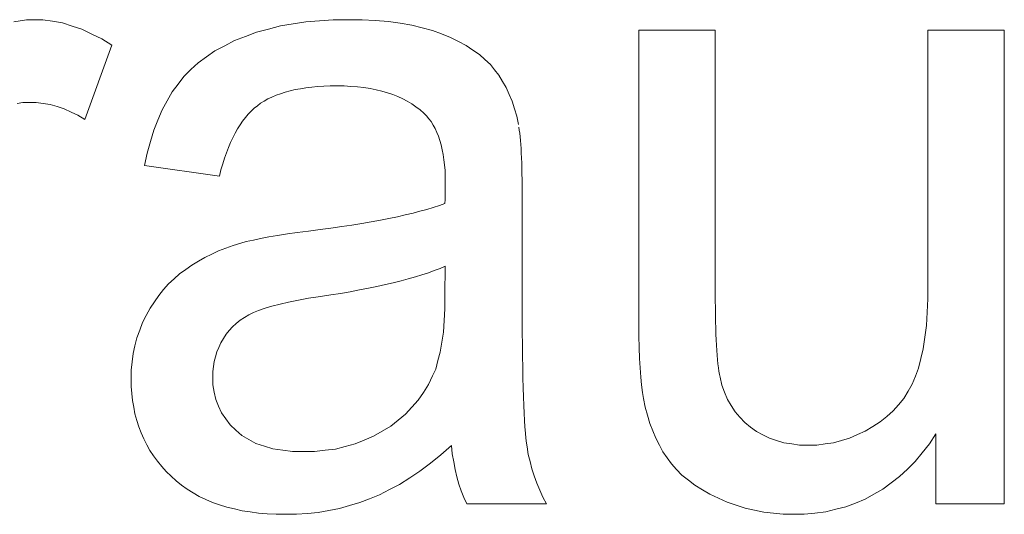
# Model space of a CAD drawing. Extents: x 1101 to 1942, y 41 to 882.
# Tile 46 of 104: x 1275.6 to 1279.37, y 828.59 to 830.48. Entities that reach past the tile are written whole.
import ezdxf

# ---------------------------------------------------------------- set-up
doc = ezdxf.new("R2010")
doc.units = 0
doc.layers.get('0').update_dxf_attribs({"lineweight": 13})
doc.layers.add('Beschriftung', color=7, linetype='Continuous', lineweight=25)

# ---------------------------------------------------------------- blocks, each defined once
blk = doc.blocks.new('Referenz-A03CP7TX1H', base_point=(1202.2632, 90.1338))
at = {"layer": 'Beschriftung', "color": 0, "lineweight": -2}
for p, q in [((1275.5798, 830.4723), (1275.6043, 830.4761)), ((1275.6043, 830.4761), (1275.6287, 830.48)), ((1275.6287, 830.48), (1275.6543, 830.48)), ((1275.6543, 830.48), (1275.6912, 830.48)), ((1275.6912, 830.48), (1275.7284, 830.4738)), ((1275.7284, 830.4738), (1275.7656, 830.4677)), ((1276.697, 830.472), (1276.7493, 830.4759)), ((1276.7493, 830.4759), (1276.8015, 830.48)), ((1276.8015, 830.48), (1276.8571, 830.48)), ((1276.8571, 830.48), (1276.9123, 830.48)), ((1276.9123, 830.48), (1276.9624, 830.4766)), ((1276.9624, 830.4766), (1277.0123, 830.4731)), ((1277.0123, 830.4731), (1277.0572, 830.4663)), ((1275.7656, 830.4677), (1275.8032, 830.4554)), ((1275.8032, 830.4554), (1275.8407, 830.4432)), ((1275.8407, 830.4432), (1275.8785, 830.4248)), ((1276.5081, 830.432), (1276.5537, 830.4439)), ((1276.5537, 830.4439), (1276.5993, 830.456)), ((1276.5993, 830.456), (1276.6481, 830.464)), ((1276.6481, 830.464), (1276.697, 830.472)), ((1277.0572, 830.4663), (1277.1021, 830.4595)), ((1277.1021, 830.4595), (1277.1417, 830.4492)), ((1277.1417, 830.4492), (1277.1814, 830.439)), ((1277.1814, 830.439), (1277.2158, 830.4253)), ((1277.9706, 829.3178), (1277.9706, 830.44)), ((1277.9706, 830.44), (1278.2628, 830.44)), ((1278.2628, 830.44), (1278.2628, 829.4357)), ((1279.0758, 829.4698), (1279.0758, 830.44)), ((1279.0758, 830.44), (1279.3679, 830.44)), ((1279.3679, 830.44), (1279.3679, 828.6279)), ((1275.8785, 830.4248), (1275.9163, 830.4065)), ((1275.9163, 830.4065), (1275.9544, 830.382)), ((1276.3866, 830.3805), (1276.4237, 830.3999)), ((1276.4237, 830.3999), (1276.466, 830.4159)), ((1276.466, 830.4159), (1276.5081, 830.432)), ((1277.2158, 830.4253), (1277.2503, 830.4117)), ((1277.2503, 830.4117), (1277.2802, 830.3963)), ((1275.9544, 830.382), (1275.8521, 830.0979)), ((1276.3171, 830.3383), (1276.3493, 830.3611)), ((1276.3493, 830.3611), (1276.3866, 830.3805)), ((1277.2802, 830.3963), (1277.3101, 830.3809)), ((1277.3101, 830.3809), (1277.3355, 830.3637)), ((1277.3355, 830.3637), (1277.3609, 830.3465)), ((1276.2847, 830.3155), (1276.3171, 830.3383)), ((1277.3609, 830.3465), (1277.3817, 830.3276)), ((1277.3817, 830.3276), (1277.4025, 830.3087)), ((1276.2302, 830.2629), (1276.2575, 830.2892)), ((1276.2575, 830.2892), (1276.2847, 830.3155)), ((1277.4025, 830.3087), (1277.4187, 830.288)), ((1277.4187, 830.288), (1277.435, 830.2673)), ((1276.2079, 830.2332), (1276.2302, 830.2629)), ((1277.435, 830.2673), (1277.4487, 830.2439)), ((1276.1856, 830.2035), (1276.2079, 830.2332)), ((1276.6554, 830.2123), (1276.6365, 830.2076)), ((1276.6761, 830.2159), (1276.6554, 830.2123)), ((1276.6968, 830.2195), (1276.6761, 830.2159)), ((1276.7191, 830.2218), (1276.6968, 830.2195)), ((1276.7415, 830.2242), (1276.7191, 830.2218)), ((1276.7655, 830.2253), (1276.7415, 830.2242)), ((1276.7896, 830.2265), (1276.7655, 830.2253)), ((1276.8153, 830.2265), (1276.7896, 830.2265)), ((1276.8429, 830.2265), (1276.8153, 830.2265)), ((1276.8687, 830.2249), (1276.8429, 830.2265)), ((1276.8946, 830.2232), (1276.8687, 830.2249)), ((1276.9187, 830.22), (1276.8946, 830.2232)), ((1276.9429, 830.2168), (1276.9187, 830.22)), ((1276.9654, 830.2119), (1276.9429, 830.2168)), ((1276.9878, 830.207), (1276.9654, 830.2119)), ((1277.4487, 830.2439), (1277.4625, 830.2205)), ((1277.4625, 830.2205), (1277.474, 830.1943)), ((1276.1665, 830.1693), (1276.1856, 830.2035)), ((1276.5515, 830.1766), (1276.5376, 830.1684)), ((1276.5672, 830.1838), (1276.5515, 830.1766)), ((1276.5828, 830.191), (1276.5672, 830.1838)), ((1276.6001, 830.1969), (1276.5828, 830.191)), ((1276.6175, 830.2027), (1276.6001, 830.1969)), ((1276.6365, 830.2076), (1276.6175, 830.2027)), ((1277.0086, 830.2004), (1276.9878, 830.207)), ((1277.0293, 830.1939), (1277.0086, 830.2004)), ((1277.0484, 830.1858), (1277.0293, 830.1939)), ((1277.0675, 830.1776), (1277.0484, 830.1858)), ((1277.0848, 830.1678), (1277.0675, 830.1776)), ((1277.474, 830.1943), (1277.4853, 830.1682)), ((1275.6149, 830.1637), (1275.5922, 830.1598)), ((1275.6387, 830.1637), (1275.6149, 830.1637)), ((1275.6654, 830.1637), (1275.6387, 830.1637)), ((1275.692, 830.1596), (1275.6654, 830.1637)), ((1275.7187, 830.1554), (1275.692, 830.1596)), ((1275.7454, 830.1473), (1275.7187, 830.1554)), ((1275.7721, 830.139), (1275.7454, 830.1473)), ((1275.7987, 830.1266), (1275.7721, 830.139)), ((1276.1312, 830.096), (1276.1472, 830.135)), ((1276.1472, 830.135), (1276.1665, 830.1693)), ((1276.4992, 830.141), (1276.4877, 830.1297)), ((1276.5114, 830.1506), (1276.4992, 830.141)), ((1276.5236, 830.16), (1276.5114, 830.1506)), ((1276.5376, 830.1684), (1276.5236, 830.16)), ((1277.1023, 830.1581), (1277.0848, 830.1678)), ((1277.1179, 830.1467), (1277.1023, 830.1581)), ((1277.1336, 830.1352), (1277.1179, 830.1467)), ((1277.1475, 830.1223), (1277.1336, 830.1352)), ((1277.4853, 830.1682), (1277.4942, 830.1393)), ((1277.4942, 830.1393), (1277.5031, 830.1106)), ((1275.8254, 830.1143), (1275.7987, 830.1266)), ((1275.8521, 830.0979), (1275.8254, 830.1143)), ((1276.4656, 830.1052), (1276.4549, 830.0921)), ((1276.4762, 830.1184), (1276.4656, 830.1052)), ((1276.4877, 830.1297), (1276.4762, 830.1184)), ((1277.1579, 830.1126), (1277.1475, 830.1223)), ((1277.1669, 830.1012), (1277.1579, 830.1126)), ((1277.1759, 830.0899), (1277.1669, 830.1012)), ((1277.5031, 830.1106), (1277.5097, 830.079)), ((1276.1152, 830.0571), (1276.1312, 830.096)), ((1276.4352, 830.0622), (1276.4262, 830.0454)), ((1276.4451, 830.0772), (1276.4352, 830.0622)), ((1276.4549, 830.0921), (1276.4451, 830.0772)), ((1277.1837, 830.0768), (1277.1759, 830.0899)), ((1277.1915, 830.0638), (1277.1837, 830.0768)), ((1277.198, 830.0489), (1277.1915, 830.0638)), ((1277.5114, 830.0692), (1277.513, 830.0574)), ((1276.1023, 830.0135), (1276.1152, 830.0571)), ((1276.4171, 830.0285), (1276.4088, 830.0099)), ((1276.4262, 830.0454), (1276.4171, 830.0285)), ((1277.2044, 830.0341), (1277.198, 830.0489)), ((1277.2095, 830.0175), (1277.2044, 830.0341)), ((1277.513, 830.0574), (1277.5146, 830.0455)), ((1277.5146, 830.0455), (1277.516, 830.0318)), ((1277.516, 830.0318), (1277.5174, 830.0181)), ((1276.0894, 829.9699), (1276.1023, 830.0135)), ((1276.4006, 829.9913), (1276.3931, 829.9707)), ((1276.4088, 830.0099), (1276.4006, 829.9913)), ((1277.2147, 830.001), (1277.2095, 830.0175)), ((1277.2186, 829.9826), (1277.2147, 830.001)), ((1277.5174, 830.0181), (1277.5185, 830.0024)), ((1277.5185, 830.0024), (1277.5197, 829.9867)), ((1277.5197, 829.9867), (1277.5205, 829.969)), ((1276.0797, 829.9216), (1276.0894, 829.9699)), ((1276.3856, 829.9504), (1276.379, 829.928)), ((1276.3931, 829.9707), (1276.3856, 829.9504)), ((1277.2225, 829.9643), (1277.2186, 829.9826)), ((1277.2251, 829.9443), (1277.2225, 829.9643)), ((1277.5205, 829.969), (1277.5214, 829.9512)), ((1277.5214, 829.9512), (1277.5222, 829.9316)), ((1276.3664, 829.8817), (1276.0797, 829.9216)), ((1276.379, 829.928), (1276.3722, 829.9057)), ((1277.2276, 829.9242), (1277.2251, 829.9443)), ((1277.229, 829.9024), (1277.2276, 829.9242)), ((1277.5222, 829.9316), (1277.5228, 829.912)), ((1277.5228, 829.912), (1277.5233, 829.8903)), ((1276.3722, 829.9057), (1276.3664, 829.8817)), ((1277.2302, 829.8807), (1277.229, 829.9024)), ((1277.2302, 829.8572), (1277.2302, 829.8807)), ((1277.5233, 829.8903), (1277.5238, 829.8687)), ((1277.2299, 829.8285), (1277.2301, 829.8386)), ((1277.2301, 829.8386), (1277.2302, 829.8572)), ((1277.5238, 829.8687), (1277.524, 829.8451)), ((1277.524, 829.8451), (1277.5242, 829.8215)), ((1277.229, 829.7927), (1277.2293, 829.8056)), ((1277.2293, 829.8056), (1277.2296, 829.8185)), ((1277.2296, 829.8185), (1277.2299, 829.8285)), ((1277.5242, 829.8215), (1277.5242, 829.7959)), ((1277.5242, 829.7959), (1277.5242, 829.3869)), ((1277.1601, 829.7544), (1277.1839, 829.7618)), ((1277.1839, 829.7618), (1277.2077, 829.7691)), ((1277.2077, 829.7691), (1277.2286, 829.7769)), ((1277.2286, 829.7769), (1277.229, 829.7927)), ((1277.0147, 829.7198), (1277.0473, 829.7264)), ((1277.0473, 829.7264), (1277.0769, 829.7333)), ((1277.0769, 829.7333), (1277.1066, 829.7401)), ((1277.1066, 829.7401), (1277.1333, 829.7472)), ((1277.1333, 829.7472), (1277.1601, 829.7544)), ((1276.7517, 829.6768), (1276.793, 829.6825)), ((1276.793, 829.6825), (1276.8344, 829.6884)), ((1276.8344, 829.6884), (1276.8727, 829.6944)), ((1276.8727, 829.6944), (1276.9112, 829.7005)), ((1276.9112, 829.7005), (1276.9466, 829.7069)), ((1276.9466, 829.7069), (1276.9821, 829.7132)), ((1276.9821, 829.7132), (1277.0147, 829.7198)), ((1276.5232, 829.6429), (1276.5556, 829.6487)), ((1276.5556, 829.6487), (1276.5882, 829.6544)), ((1276.5882, 829.6544), (1276.6261, 829.6601)), ((1276.6261, 829.6601), (1276.664, 829.6657)), ((1276.664, 829.6657), (1276.7074, 829.6712)), ((1276.7074, 829.6712), (1276.7517, 829.6768)), ((1276.3907, 829.6062), (1276.4185, 829.6167)), ((1276.4185, 829.6167), (1276.4477, 829.6253)), ((1276.4477, 829.6253), (1276.4692, 829.6312)), ((1276.4692, 829.6312), (1276.4962, 829.6371)), ((1276.4962, 829.6371), (1276.5232, 829.6429)), ((1276.2857, 829.5559), (1276.3104, 829.5705)), ((1276.3104, 829.5705), (1276.3367, 829.5831)), ((1276.3367, 829.5831), (1276.363, 829.5957)), ((1276.363, 829.5957), (1276.3907, 829.6062)), ((1276.2375, 829.5247), (1276.2608, 829.5413)), ((1276.2608, 829.5413), (1276.2857, 829.5559)), ((1277.2302, 829.5368), (1277.2103, 829.5282)), ((1277.2286, 829.4242), (1277.2302, 829.5368)), ((1276.193, 829.4888), (1276.2141, 829.5081)), ((1276.2141, 829.5081), (1276.2375, 829.5247)), ((1277.1157, 829.496), (1277.0884, 829.4885)), ((1277.1406, 829.5039), (1277.1157, 829.496)), ((1277.1655, 829.5118), (1277.1406, 829.5039)), ((1277.1879, 829.52), (1277.1655, 829.5118)), ((1277.2103, 829.5282), (1277.1879, 829.52)), ((1276.153, 829.4474), (1276.172, 829.4695)), ((1276.172, 829.4695), (1276.193, 829.4888)), ((1276.9688, 829.4595), (1276.9365, 829.4526)), ((1277.0012, 829.4665), (1276.9688, 829.4595)), ((1277.0311, 829.4737), (1277.0012, 829.4665)), ((1277.0609, 829.4809), (1277.0311, 829.4737)), ((1277.0884, 829.4885), (1277.0609, 829.4809)), ((1279.0758, 829.4119), (1279.0758, 829.4698)), ((1276.1175, 829.4006), (1276.1342, 829.4254)), ((1276.1342, 829.4254), (1276.153, 829.4474)), ((1276.7523, 829.4209), (1276.7072, 829.414)), ((1276.7921, 829.4269), (1276.7523, 829.4209)), ((1276.8295, 829.4331), (1276.7921, 829.4269)), ((1276.8668, 829.4394), (1276.8295, 829.4331)), ((1276.9017, 829.446), (1276.8668, 829.4394)), ((1276.9365, 829.4526), (1276.9017, 829.446)), ((1277.2286, 829.3736), (1277.2286, 829.4242)), ((1278.2628, 829.4357), (1278.2628, 829.4057)), ((1276.1009, 829.3758), (1276.1175, 829.4006)), ((1276.5664, 829.3843), (1276.5411, 829.3761)), ((1276.5983, 829.3919), (1276.5664, 829.3843)), ((1276.6301, 829.3996), (1276.5983, 829.3919)), ((1276.6687, 829.4068), (1276.6301, 829.3996)), ((1276.7072, 829.414), (1276.6687, 829.4068)), ((1277.5242, 829.3869), (1277.5242, 829.3335)), ((1278.2628, 829.4057), (1278.2631, 829.3781)), ((1279.0728, 829.3608), (1279.0758, 829.4119)), ((1276.0721, 829.321), (1276.0865, 829.3484)), ((1276.0865, 829.3484), (1276.1009, 829.3758)), ((1276.4784, 829.351), (1276.4618, 829.3405)), ((1276.497, 829.3595), (1276.4784, 829.351)), ((1276.5158, 829.368), (1276.497, 829.3595)), ((1276.5411, 829.3761), (1276.5158, 829.368)), ((1277.2257, 829.3291), (1277.2286, 829.3736)), ((1278.2631, 829.3781), (1278.2633, 829.3506)), ((1278.2633, 829.3506), (1278.2639, 829.3254)), ((1279.0698, 829.3097), (1279.0728, 829.3608)), ((1276.0613, 829.292), (1276.0721, 829.321)), ((1276.4309, 829.3176), (1276.4164, 829.3052)), ((1276.4452, 829.33), (1276.4309, 829.3176)), ((1276.4618, 829.3405), (1276.4452, 829.33)), ((1277.2227, 829.2847), (1277.2257, 829.3291)), ((1277.5242, 829.3335), (1277.5245, 829.2849)), ((1277.9706, 829.2687), (1277.9706, 829.3178)), ((1278.2639, 829.3254), (1278.2645, 829.3002)), ((1279.0639, 829.2655), (1279.0698, 829.3097)), ((1276.0504, 829.2632), (1276.0613, 829.292)), ((1276.3917, 829.2763), (1276.3817, 829.2599)), ((1276.4041, 829.2907), (1276.3917, 829.2763)), ((1276.4164, 829.3052), (1276.4041, 829.2907)), ((1277.2168, 829.2463), (1277.2227, 829.2847)), ((1277.5245, 829.2849), (1277.5248, 829.2364)), ((1277.9718, 829.2263), (1277.9706, 829.2687)), ((1278.2645, 829.3002), (1278.2653, 829.2775)), ((1278.2653, 829.2775), (1278.2662, 829.2548)), ((1276.036, 829.2025), (1276.0432, 829.2328)), ((1276.0432, 829.2328), (1276.0504, 829.2632)), ((1276.3714, 829.2435), (1276.3639, 829.2262)), ((1276.3817, 829.2599), (1276.3714, 829.2435)), ((1277.211, 829.2079), (1277.2168, 829.2463)), ((1277.5248, 829.2364), (1277.5253, 829.1927)), ((1278.2662, 829.2548), (1278.2672, 829.2345)), ((1278.2672, 829.2345), (1278.2684, 829.2143)), ((1279.0579, 829.2213), (1279.0639, 829.2655)), ((1276.0324, 829.1707), (1276.036, 829.2025)), ((1276.3562, 829.2089), (1276.3512, 829.1907)), ((1276.3639, 829.2262), (1276.3562, 829.2089)), ((1277.2022, 829.1758), (1277.211, 829.2079)), ((1277.9729, 829.1839), (1277.9718, 829.2263)), ((1278.2684, 829.2143), (1278.2698, 829.1965)), ((1278.2698, 829.1965), (1278.2711, 829.1788)), ((1279.0488, 829.1839), (1279.0579, 829.2213)), ((1276.0289, 829.1389), (1276.0324, 829.1707)), ((1276.346, 829.1725), (1276.3435, 829.1533)), ((1276.3512, 829.1907), (1276.346, 829.1725)), ((1277.1934, 829.1436), (1277.2022, 829.1758)), ((1277.5253, 829.1927), (1277.526, 829.1491)), ((1277.9751, 829.1481), (1277.9729, 829.1839)), ((1278.2711, 829.1788), (1278.2728, 829.1634)), ((1278.2728, 829.1634), (1278.2746, 829.1481)), ((1279.0399, 829.1466), (1279.0488, 829.1839)), ((1276.0289, 829.1057), (1276.0289, 829.1389)), ((1276.3435, 829.1533), (1276.341, 829.1342)), ((1276.341, 829.1342), (1276.341, 829.1142)), ((1277.1662, 829.084), (1277.1815, 829.1177)), ((1277.1815, 829.1177), (1277.1934, 829.1436)), ((1277.526, 829.1491), (1277.5269, 829.1103)), ((1277.9774, 829.1122), (1277.9751, 829.1481)), ((1278.2746, 829.1481), (1278.2765, 829.1352)), ((1278.2765, 829.1352), (1278.2785, 829.1223)), ((1278.2785, 829.1223), (1278.2807, 829.1118)), ((1279.028, 829.1161), (1279.0399, 829.1466)), ((1276.0289, 829.0773), (1276.0289, 829.1057)), ((1276.341, 829.1142), (1276.341, 829.0835)), ((1276.341, 829.0835), (1276.3465, 829.0554)), ((1277.1464, 829.0539), (1277.1662, 829.084)), ((1277.5269, 829.1103), (1277.5277, 829.0716)), ((1277.9807, 829.0831), (1277.9774, 829.1122)), ((1277.984, 829.0538), (1277.9807, 829.0831)), ((1278.2807, 829.1118), (1278.2876, 829.0816)), ((1278.2876, 829.0816), (1278.2984, 829.0545)), ((1278.9998, 829.0583), (1279.016, 829.0856)), ((1279.016, 829.0856), (1279.028, 829.1161)), ((1276.0313, 829.0503), (1276.0289, 829.0773)), ((1276.0337, 829.0232), (1276.0313, 829.0503)), ((1276.3465, 829.0554), (1276.3521, 829.0273)), ((1277.1265, 829.0238), (1277.1464, 829.0539)), ((1277.5277, 829.0716), (1277.5289, 829.0377)), ((1277.9885, 829.0312), (1277.984, 829.0538)), ((1278.2984, 829.0545), (1278.3091, 829.0275)), ((1278.9837, 829.031), (1278.9998, 829.0583)), ((1276.0384, 828.9974), (1276.0337, 829.0232)), ((1276.3521, 829.0273), (1276.3631, 829.0017)), ((1277.1024, 828.9973), (1277.1265, 829.0238)), ((1277.5289, 829.0377), (1277.53, 829.0039)), ((1277.995, 828.9976), (1277.9885, 829.0312)), ((1278.3091, 829.0275), (1278.3236, 829.0038)), ((1278.9429, 828.983), (1278.9632, 829.007)), ((1278.9632, 829.007), (1278.9837, 829.031)), ((1276.0432, 828.9717), (1276.0384, 828.9974)), ((1276.0504, 828.9471), (1276.0432, 828.9717)), ((1276.3631, 829.0017), (1276.3742, 828.9762)), ((1276.3742, 828.9762), (1276.3907, 828.9532)), ((1277.0498, 828.9479), (1277.0783, 828.9707)), ((1277.0783, 828.9707), (1277.1024, 828.9973)), ((1277.53, 829.0039), (1277.5315, 828.975)), ((1277.5315, 828.975), (1277.533, 828.9461)), ((1278.0038, 828.9665), (1277.995, 828.9976)), ((1278.3236, 829.0038), (1278.3383, 828.98)), ((1278.3383, 828.98), (1278.3567, 828.9595)), ((1278.9183, 828.9621), (1278.9429, 828.983)), ((1276.0575, 828.9226), (1276.0504, 828.9471)), ((1276.3907, 828.9532), (1276.4073, 828.9302)), ((1276.4073, 828.9302), (1276.4294, 828.9097)), ((1277.0213, 828.9248), (1277.0498, 828.9479)), ((1277.533, 828.9461), (1277.5347, 828.9221)), ((1278.0127, 828.9354), (1278.0038, 828.9665)), ((1278.024, 828.907), (1278.0127, 828.9354)), ((1278.3567, 828.9595), (1278.3751, 828.9389)), ((1278.3751, 828.9389), (1278.3975, 828.9217)), ((1278.8648, 828.9234), (1278.8937, 828.9411)), ((1278.8937, 828.9411), (1278.9183, 828.9621)), ((1276.067, 828.8993), (1276.0575, 828.9226)), ((1276.0766, 828.8761), (1276.067, 828.8993)), ((1276.4294, 828.9097), (1276.4516, 828.8892)), ((1276.9556, 828.8861), (1276.9884, 828.9055)), ((1276.9884, 828.9055), (1277.0213, 828.9248)), ((1277.5347, 828.9221), (1277.5365, 828.898)), ((1277.5365, 828.898), (1277.5385, 828.879)), ((1278.0352, 828.8785), (1278.024, 828.907)), ((1278.3975, 828.9217), (1278.4198, 828.9045)), ((1278.4198, 828.9045), (1278.4448, 828.8915)), ((1278.4448, 828.8915), (1278.4697, 828.8786)), ((1278.7764, 828.8792), (1278.8062, 828.8925)), ((1278.8062, 828.8925), (1278.836, 828.9057)), ((1278.836, 828.9057), (1278.8648, 828.9234)), ((1279.1066, 828.8954), (1279.0815, 828.8569)), ((1279.1066, 828.6279), (1279.1066, 828.8954)), ((1276.0885, 828.854), (1276.0766, 828.8761)), ((1276.1004, 828.8321), (1276.0885, 828.854)), ((1276.4516, 828.8892), (1276.4788, 828.8739)), ((1276.4788, 828.8739), (1276.506, 828.8586)), ((1276.506, 828.8586), (1276.5384, 828.8484)), ((1276.8477, 828.8473), (1276.8853, 828.857)), ((1276.8853, 828.857), (1276.9204, 828.8716)), ((1276.9204, 828.8716), (1276.9556, 828.8861)), ((1277.5385, 828.879), (1277.5405, 828.8598)), ((1277.5405, 828.8598), (1277.5429, 828.8456)), ((1278.0488, 828.8526), (1278.0352, 828.8785)), ((1278.4697, 828.8786), (1278.4973, 828.87)), ((1278.4973, 828.87), (1278.5249, 828.8613)), ((1278.5249, 828.8613), (1278.5551, 828.857)), ((1278.5551, 828.857), (1278.5853, 828.8527)), ((1278.651, 828.8527), (1278.6829, 828.8571)), ((1278.6829, 828.8571), (1278.7147, 828.8615)), ((1278.7147, 828.8615), (1278.7456, 828.8704)), ((1278.7456, 828.8704), (1278.7764, 828.8792)), ((1279.0815, 828.8569), (1279.0541, 828.8232)), ((1276.1146, 828.8113), (1276.1004, 828.8321)), ((1276.5384, 828.8484), (1276.5708, 828.8382)), ((1276.5708, 828.8382), (1276.6082, 828.833)), ((1276.6082, 828.833), (1276.6457, 828.8279)), ((1276.6457, 828.8279), (1276.6883, 828.8279)), ((1276.6883, 828.8279), (1276.7304, 828.8279)), ((1276.7304, 828.8279), (1276.7703, 828.8327)), ((1276.7703, 828.8327), (1276.8102, 828.8376)), ((1276.8102, 828.8376), (1276.8477, 828.8473)), ((1277.2539, 828.8508), (1277.2131, 828.8147)), ((1277.257, 828.8189), (1277.2539, 828.8508)), ((1277.2623, 828.7889), (1277.257, 828.8189)), ((1277.5429, 828.8456), (1277.5476, 828.8172)), ((1277.5476, 828.8172), (1277.5545, 828.7894)), ((1278.0625, 828.8268), (1278.0488, 828.8526)), ((1278.0786, 828.8035), (1278.0625, 828.8268)), ((1278.5853, 828.8527), (1278.6182, 828.8527)), ((1278.6182, 828.8527), (1278.651, 828.8527)), ((1279.0541, 828.8232), (1279.0267, 828.7896)), ((1276.129, 828.7906), (1276.1146, 828.8113)), ((1276.1458, 828.7712), (1276.129, 828.7906)), ((1277.173, 828.784), (1277.133, 828.7532)), ((1277.2131, 828.8147), (1277.173, 828.784)), ((1277.2675, 828.7591), (1277.2623, 828.7889)), ((1277.5545, 828.7894), (1277.5614, 828.7616)), ((1278.0946, 828.7803), (1278.0786, 828.8035)), ((1278.1148, 828.759), (1278.0946, 828.7803)), ((1279.0267, 828.7896), (1278.9971, 828.7608)), ((1276.1624, 828.7516), (1276.1458, 828.7712)), ((1276.1815, 828.7334), (1276.1624, 828.7516)), ((1277.133, 828.7532), (1277.0939, 828.7278)), ((1277.2748, 828.7312), (1277.2675, 828.7591)), ((1277.5614, 828.7616), (1277.5706, 828.7344)), ((1278.1351, 828.7378), (1278.1148, 828.759)), ((1278.9971, 828.7608), (1278.9673, 828.7319)), ((1276.2005, 828.7153), (1276.1815, 828.7334)), ((1276.2217, 828.6993), (1276.2005, 828.7153)), ((1277.0939, 828.7278), (1277.0547, 828.7024)), ((1277.282, 828.7034), (1277.2748, 828.7312)), ((1277.2913, 828.6775), (1277.282, 828.7034)), ((1277.5706, 828.7344), (1277.5799, 828.7071)), ((1277.5799, 828.7071), (1277.5914, 828.6805)), ((1278.1597, 828.7185), (1278.1351, 828.7378)), ((1278.1843, 828.6993), (1278.1597, 828.7185)), ((1278.9354, 828.7079), (1278.9035, 828.6839)), ((1278.9673, 828.7319), (1278.9354, 828.7079)), ((1276.2428, 828.6835), (1276.2217, 828.6993)), ((1276.266, 828.6698), (1276.2428, 828.6835)), ((1276.2892, 828.6561), (1276.266, 828.6698)), ((1277.0164, 828.6822), (1276.978, 828.662)), ((1277.0547, 828.7024), (1277.0164, 828.6822)), ((1277.3006, 828.6517), (1277.2913, 828.6775)), ((1277.5914, 828.6805), (1277.603, 828.6539)), ((1278.2131, 828.6819), (1278.1843, 828.6993)), ((1278.2418, 828.6645), (1278.2131, 828.6819)), ((1278.9035, 828.6839), (1278.8693, 828.6647)), ((1276.3144, 828.6447), (1276.2892, 828.6561)), ((1276.3396, 828.6333), (1276.3144, 828.6447)), ((1276.367, 828.6242), (1276.3396, 828.6333)), ((1276.9029, 828.6324), (1276.864, 828.6213)), ((1276.9405, 828.6472), (1276.9029, 828.6324)), ((1276.978, 828.662), (1276.9405, 828.6472)), ((1277.3119, 828.6279), (1277.3006, 828.6517)), ((1277.603, 828.6539), (1277.6167, 828.6279)), ((1278.2749, 828.6492), (1278.2418, 828.6645)), ((1278.308, 828.6339), (1278.2749, 828.6492)), ((1278.3423, 828.6223), (1278.308, 828.6339)), ((1278.7987, 828.631), (1278.7622, 828.6166)), ((1278.8352, 828.6455), (1278.7987, 828.631)), ((1278.8693, 828.6647), (1278.8352, 828.6455)), ((1276.3942, 828.6152), (1276.367, 828.6242)), ((1276.4237, 828.6083), (1276.3942, 828.6152)), ((1276.453, 828.6015), (1276.4237, 828.6083)), ((1276.4844, 828.5969), (1276.453, 828.6015)), ((1276.5158, 828.5924), (1276.4844, 828.5969)), ((1276.5493, 828.5901), (1276.5158, 828.5924)), ((1276.7029, 828.5915), (1276.6613, 828.5878)), ((1276.7445, 828.5953), (1276.7029, 828.5915)), ((1276.7848, 828.6027), (1276.7445, 828.5953)), ((1276.8251, 828.6101), (1276.7848, 828.6027)), ((1276.864, 828.6213), (1276.8251, 828.6101)), ((1277.6167, 828.6279), (1277.3119, 828.6279)), ((1278.3767, 828.6109), (1278.3423, 828.6223)), ((1278.4123, 828.6031), (1278.3767, 828.6109)), ((1278.4479, 828.5955), (1278.4123, 828.6031)), ((1278.4848, 828.5917), (1278.4479, 828.5955)), ((1278.5216, 828.5878), (1278.4848, 828.5917)), ((1278.6439, 828.5926), (1278.603, 828.5878)), ((1278.6849, 828.5975), (1278.6439, 828.5926)), ((1278.7236, 828.607), (1278.6849, 828.5975)), ((1278.7622, 828.6166), (1278.7236, 828.607)), ((1279.3679, 828.6279), (1279.1066, 828.6279)), ((1276.5827, 828.5878), (1276.5493, 828.5901)), ((1276.6182, 828.5878), (1276.5827, 828.5878)), ((1276.6613, 828.5878), (1276.6182, 828.5878)), ((1278.5597, 828.5878), (1278.5216, 828.5878)), ((1278.603, 828.5878), (1278.5597, 828.5878))]:
    blk.add_line(p, q, dxfattribs=at)

msp = doc.modelspace()

# ---------------------------------------------------------------- block references
at = {"color": 251, "lineweight": 13, "ltscale": 0.13, "true_color": 0x5f5f5f}
msp.add_blockref('Referenz-A03CP7TX1H', (1202.2632, 90.1338), dxfattribs=at)

doc.saveas('drawing.dxf')
